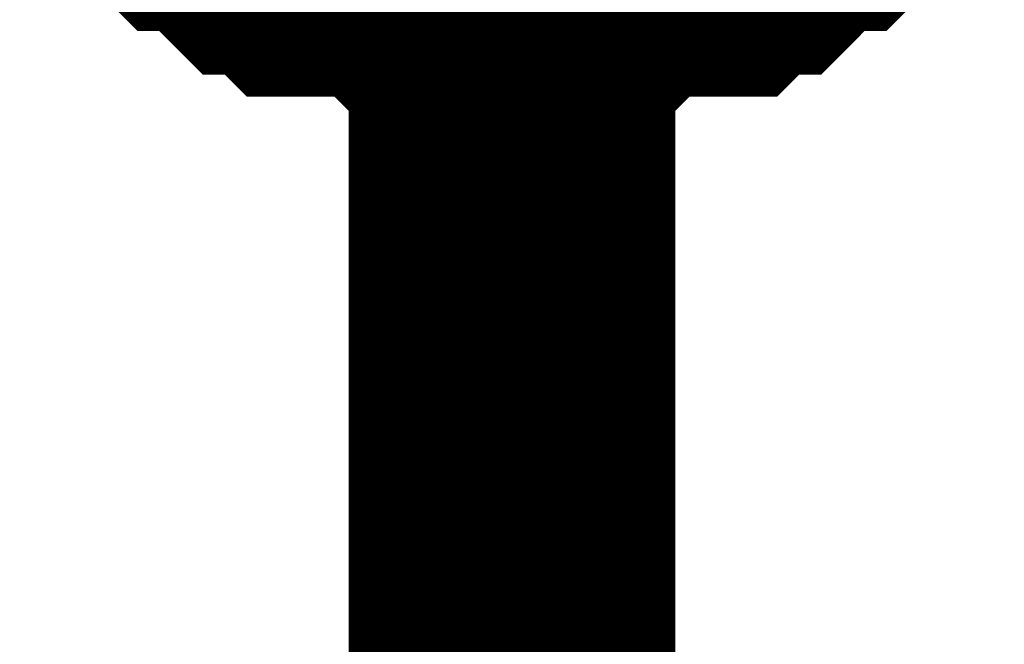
# Model space of a CAD drawing. Header units: inches. Extents: x 0 to 17, y 0 to 11.
# Tile 222 of 256: x 15.3322 to 15.3677, y 7.655 to 7.6775. Entities that reach past the tile are written whole.
import ezdxf

# ---------------------------------------------------------------- set-up
doc = ezdxf.new("R2010")
doc.units = ezdxf.units.IN
doc.header["$MEASUREMENT"] = 0
doc.layers.add('Sheet', color=255, linetype='Continuous')

msp = doc.modelspace()

# ---------------------------------------------------------------- linework, layer by layer
at = {"layer": 'Sheet'}
for points in [[(15.349953, 7.999423, 0.0118, 0.0118, 0), (15.349953, 7.89951, 0.0118, 0.0118, 0), (15.349953, 7.699683, 0.0118, 0.0118, 0), (15.349953, 7.599769, 0.0118, 0.0118, 0), (15.349953, 7.499856, 0.0118, 0.0118, 0), (15.349953, 7.399942, 0.0118, 0.0118, 0), (15.349953, 7.299236, 0.0118, 0.0118, 0), (15.349953, 7.199322, 0.0118, 0.0118, 0), (15.349953, 7.099409, 0.0118, 0.0118, 0), (15.349953, 6.999495, 0.0118, 0.0118, 0), (15.349953, 6.899582, 0.0118, 0.0118, 0), (15.349953, 6.799668, 0.0118, 0.0118, 0), (15.349953, 6.699755, 0.0118, 0.0118, 0), (15.349953, 6.599841, 0.0118, 0.0118, 0), (15.349953, 6.499928, 0.0118, 0.0118, 0), (15.349953, 6.400014, 0.0118, 0.0118, 0), (15.349953, 6.299308, 0.0118, 0.0118, 0)], [(15.349953, 7.679859, 0.0118, 0.0118, 0), (15.34916, 7.679859, 0.0118, 0.0118, 0), (15.347575, 7.679859, 0.0118, 0.0118, 0), (15.346782, 7.679859, 0.0118, 0.0118, 0), (15.345989, 7.680652, 0.0118, 0.0118, 0), (15.345196, 7.680652, 0.0118, 0.0118, 0), (15.34361, 7.680652, 0.0118, 0.0118, 0), (15.342817, 7.680652, 0.0118, 0.0118, 0), (15.342024, 7.681445, 0.0118, 0.0118, 0), (15.341231, 7.681445, 0.0118, 0.0118, 0), (15.340438, 7.682238, 0.0118, 0.0118, 0), (15.339646, 7.683031, 0.0118, 0.0118, 0), (15.338853, 7.683031, 0.0118, 0.0118, 0), (15.33806, 7.683824, 0.0118, 0.0118, 0)], [(15.349953, 7.679859, 0.0118, 0.0118, 0), (15.34916, 7.679859, 0.0118, 0.0118, 0), (15.347575, 7.679859, 0.0118, 0.0118, 0), (15.346782, 7.679859, 0.0118, 0.0118, 0), (15.345989, 7.680652, 0.0118, 0.0118, 0), (15.345196, 7.680652, 0.0118, 0.0118, 0), (15.34361, 7.680652, 0.0118, 0.0118, 0), (15.342817, 7.680652, 0.0118, 0.0118, 0), (15.342024, 7.681445, 0.0118, 0.0118, 0), (15.341231, 7.681445, 0.0118, 0.0118, 0), (15.340438, 7.682238, 0.0118, 0.0118, 0), (15.339646, 7.683031, 0.0118, 0.0118, 0), (15.338853, 7.683031, 0.0118, 0.0118, 0), (15.33806, 7.683824, 0.0118, 0.0118, 0)], [(15.349953, 7.679859, 0.0118, 0.0118, 0), (15.34916, 7.679859, 0.0118, 0.0118, 0), (15.347575, 7.679859, 0.0118, 0.0118, 0), (15.346782, 7.679859, 0.0118, 0.0118, 0), (15.345989, 7.680652, 0.0118, 0.0118, 0), (15.345196, 7.680652, 0.0118, 0.0118, 0), (15.34361, 7.680652, 0.0118, 0.0118, 0), (15.342817, 7.680652, 0.0118, 0.0118, 0), (15.342024, 7.681445, 0.0118, 0.0118, 0), (15.341231, 7.681445, 0.0118, 0.0118, 0), (15.340438, 7.682238, 0.0118, 0.0118, 0), (15.339646, 7.683031, 0.0118, 0.0118, 0), (15.338853, 7.683031, 0.0118, 0.0118, 0), (15.33806, 7.683824, 0.0118, 0.0118, 0)], [(15.349953, 7.679859, 0.0118, 0.0118, 0), (15.34916, 7.679859, 0.0118, 0.0118, 0), (15.347575, 7.679859, 0.0118, 0.0118, 0), (15.346782, 7.679859, 0.0118, 0.0118, 0), (15.345989, 7.680652, 0.0118, 0.0118, 0), (15.345196, 7.680652, 0.0118, 0.0118, 0), (15.34361, 7.680652, 0.0118, 0.0118, 0), (15.342817, 7.680652, 0.0118, 0.0118, 0), (15.342024, 7.681445, 0.0118, 0.0118, 0), (15.341231, 7.681445, 0.0118, 0.0118, 0), (15.340438, 7.682238, 0.0118, 0.0118, 0), (15.339646, 7.683031, 0.0118, 0.0118, 0), (15.338853, 7.683031, 0.0118, 0.0118, 0), (15.33806, 7.683824, 0.0118, 0.0118, 0)], [(15.361847, 7.683824, 0.0118, 0.0118, 0), (15.361054, 7.683031, 0.0118, 0.0118, 0), (15.360261, 7.683031, 0.0118, 0.0118, 0), (15.359468, 7.682238, 0.0118, 0.0118, 0), (15.358675, 7.681445, 0.0118, 0.0118, 0), (15.357882, 7.681445, 0.0118, 0.0118, 0), (15.35709, 7.680652, 0.0118, 0.0118, 0), (15.356297, 7.680652, 0.0118, 0.0118, 0), (15.354711, 7.680652, 0.0118, 0.0118, 0), (15.353918, 7.680652, 0.0118, 0.0118, 0), (15.353125, 7.679859, 0.0118, 0.0118, 0), (15.352332, 7.679859, 0.0118, 0.0118, 0), (15.350746, 7.679859, 0.0118, 0.0118, 0), (15.349953, 7.679859, 0.0118, 0.0118, 0)], [(15.361847, 7.683824, 0.0118, 0.0118, 0), (15.361054, 7.683031, 0.0118, 0.0118, 0), (15.360261, 7.683031, 0.0118, 0.0118, 0), (15.359468, 7.682238, 0.0118, 0.0118, 0), (15.358675, 7.681445, 0.0118, 0.0118, 0), (15.357882, 7.681445, 0.0118, 0.0118, 0), (15.35709, 7.680652, 0.0118, 0.0118, 0), (15.356297, 7.680652, 0.0118, 0.0118, 0), (15.354711, 7.680652, 0.0118, 0.0118, 0), (15.353918, 7.680652, 0.0118, 0.0118, 0), (15.353125, 7.679859, 0.0118, 0.0118, 0), (15.352332, 7.679859, 0.0118, 0.0118, 0), (15.350746, 7.679859, 0.0118, 0.0118, 0), (15.349953, 7.679859, 0.0118, 0.0118, 0)], [(15.361847, 7.683824, 0.0118, 0.0118, 0), (15.361054, 7.683031, 0.0118, 0.0118, 0), (15.360261, 7.683031, 0.0118, 0.0118, 0), (15.359468, 7.682238, 0.0118, 0.0118, 0), (15.358675, 7.681445, 0.0118, 0.0118, 0), (15.357882, 7.681445, 0.0118, 0.0118, 0), (15.35709, 7.680652, 0.0118, 0.0118, 0), (15.356297, 7.680652, 0.0118, 0.0118, 0), (15.354711, 7.680652, 0.0118, 0.0118, 0), (15.353918, 7.680652, 0.0118, 0.0118, 0), (15.353125, 7.679859, 0.0118, 0.0118, 0), (15.352332, 7.679859, 0.0118, 0.0118, 0), (15.350746, 7.679859, 0.0118, 0.0118, 0), (15.349953, 7.679859, 0.0118, 0.0118, 0)], [(15.361847, 7.683824, 0.0118, 0.0118, 0), (15.361054, 7.683031, 0.0118, 0.0118, 0), (15.360261, 7.683031, 0.0118, 0.0118, 0), (15.359468, 7.682238, 0.0118, 0.0118, 0), (15.358675, 7.681445, 0.0118, 0.0118, 0), (15.357882, 7.681445, 0.0118, 0.0118, 0), (15.35709, 7.680652, 0.0118, 0.0118, 0), (15.356297, 7.680652, 0.0118, 0.0118, 0), (15.354711, 7.680652, 0.0118, 0.0118, 0), (15.353918, 7.680652, 0.0118, 0.0118, 0), (15.353125, 7.679859, 0.0118, 0.0118, 0), (15.352332, 7.679859, 0.0118, 0.0118, 0), (15.350746, 7.679859, 0.0118, 0.0118, 0), (15.349953, 7.679859, 0.0118, 0.0118, 0)]]:
    msp.add_lwpolyline(points, format="xyseb", dxfattribs=at)

doc.saveas('drawing.dxf')
